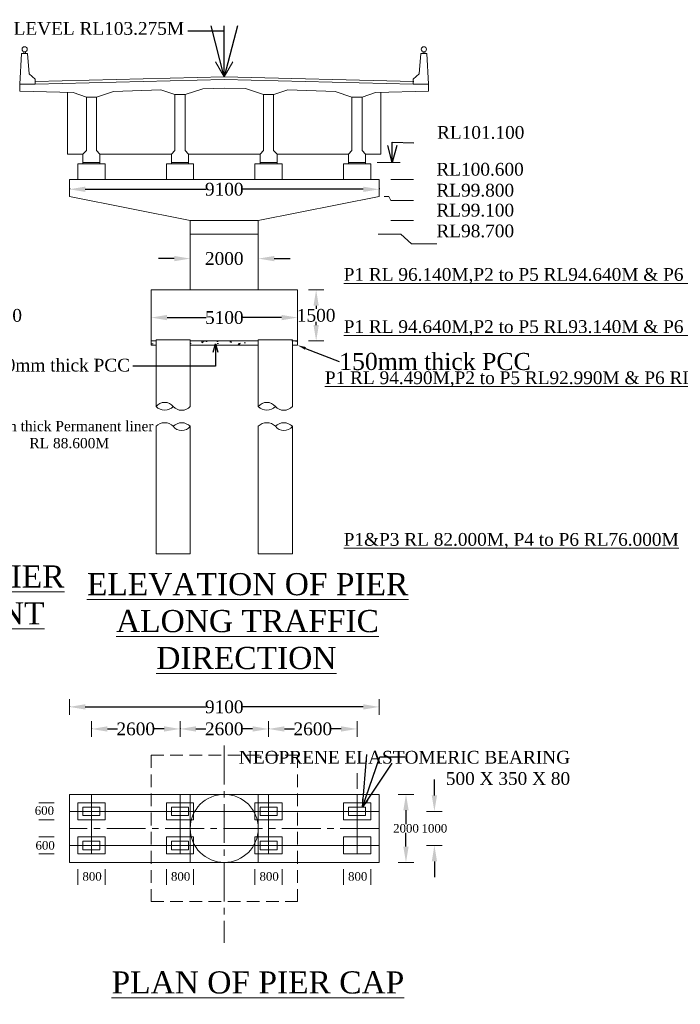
# Model space of a CAD drawing. Header units: millimetres. Extents: x -20950785 to 389010297, y -11535949 to 14056629.
# Tile 250 of 256: x 13578249 to 13617038, y -1596660 to -1538849. Entities that reach past the tile are written whole.
import ezdxf
from ezdxf import colors
from ezdxf.entities.mleader import LeaderData, LeaderLine
from ezdxf.math import Vec2, Vec3

# ---------------------------------------------------------------- set-up
doc = ezdxf.new("R2010")
doc.units = ezdxf.units.MM
doc.header["$LTSCALE"] = 60
doc.header["$MEASUREMENT"] = 0
doc.linetypes.add('CENTER2', pattern=[28.575, 19.05, -3.175, 3.175, -3.175])
doc.linetypes.add('HIDDEN', pattern=[0.375, 0.25, -0.125])
doc.layers.add('TEXT', color=7, linetype='Continuous')
doc.styles.add('PDF Arial Bold', font='times.ttf')
doc.styles.add('style1', font='txt.shx', dxfattribs={"height": 1})
doc.dimstyles.get("Standard").update_dxf_attribs({"dimtxt": 400, "dimasz": 215, "dimexe": 0.18, "dimexo": 0.0625, "dimgap": 0.09, "dimtad": 0, "dimtih": 1, "dimtoh": 1, "dimdec": 0, "dimzin": 4, "dimdsep": 46, "dimtxsty": 'Standard', "dimblk": 'OPEN90', "dimcen": 0, "dimadec": 0, "dimazin": 1, "dimtfac": 1, "dimtdec": 0, "dimtix": 1, "dimtofl": 0, "dimtmove": 0, "dimatfit": 3, "dimldrblk": 'OPEN30', "dimfxl": 1, "dimtolj": 1, "dimtzin": 0, "dimarcsym": 0})

# ---------------------------------------------------------------- blocks, each defined once
blk = doc.blocks.new('*D1349')
at = {"color": 0, "linetype": 'Continuous', "lineweight": -2, "transparency": 16777216}
for p, q in [((13577252, -1554715), (13577253, -1554715)), ((13577252, -1555650), (13577252, -1555832)), ((13577252, -1556779), (13577252, -1556596)), ((13577252, -1557714), (13577253, -1557714))]:
    blk.add_line(p, q, dxfattribs=at)
at = {"color": 0, "linetype": 'Continuous', "lineweight": 9, "transparency": 16777216}
for points in [[(13577097, -1555650), (13577408, -1555650), (13577252, -1554715)], [(13577097, -1556779), (13577408, -1556779), (13577252, -1557714)]]:
    blk.add_solid(points, dxfattribs=at)
at = {"layer": 'Defpoints', "color": 0, "linetype": 'Continuous', "lineweight": 9, "transparency": 16777216}
for p in [(13577252, -1554715), (13577252, -1557714), (13577252, -1557714)]:
    blk.add_point(p, dxfattribs=at)
at = {"color": 0, "linetype": 'Continuous', "lineweight": 9, "transparency": 16777216, "insert": (13577252, -1556214), "char_height": 500, "attachment_point": 5}
blk.add_mtext('\\A1;{\\fTimes New Roman|b0|i0|c0|p18;\\H1.5x;1500}', dxfattribs=at)
blk = doc.blocks.new('*D1350')
at = {"color": 0, "linetype": 'Continuous', "lineweight": -2, "transparency": 16777216}
for p, q in [((13585966, -1556339), (13585966, -1556339)), ((13586901, -1556339), (13589203, -1556339)), ((13593628, -1556339), (13591326, -1556339)), ((13594563, -1556339), (13594563, -1556339))]:
    blk.add_line(p, q, dxfattribs=at)
at = {"color": 0, "linetype": 'Continuous', "lineweight": 9, "transparency": 16777216}
for points in [[(13586901, -1556183), (13586901, -1556495), (13585966, -1556339)], [(13593628, -1556183), (13593628, -1556495), (13594563, -1556339)]]:
    blk.add_solid(points, dxfattribs=at)
at = {"layer": 'Defpoints', "color": 0, "linetype": 'Continuous', "lineweight": 9, "transparency": 16777216}
for p in [(13585966, -1556339), (13594563, -1556339), (13594563, -1556339)]:
    blk.add_point(p, dxfattribs=at)
at = {"color": 0, "linetype": 'Continuous', "lineweight": 9, "transparency": 16777216, "insert": (13590264, -1556339), "char_height": 500, "attachment_point": 5}
blk.add_mtext('\\A1;{\\fTimes New Roman|b0|i0|c0|p18;\\H1.5x;5100}', dxfattribs=at)
blk = doc.blocks.new('*D1235')
at = {"color": 0, "linetype": 'Continuous', "lineweight": -2, "transparency": 16777216}
for p, q in [((13595656, -1554713), (13595656, -1554713)), ((13595656, -1555648), (13595656, -1555831)), ((13595656, -1556777), (13595656, -1556594)), ((13595656, -1557712), (13595656, -1557712))]:
    blk.add_line(p, q, dxfattribs=at)
at = {"color": 0, "linetype": 'Continuous', "lineweight": 9, "transparency": 16777216}
for points in [[(13595500, -1555648), (13595812, -1555648), (13595656, -1554713)], [(13595500, -1556777), (13595812, -1556777), (13595656, -1557712)]]:
    blk.add_solid(points, dxfattribs=at)
at = {"layer": 'Defpoints', "color": 0, "linetype": 'Continuous', "lineweight": 9, "transparency": 16777216}
for p in [(13595656, -1554713), (13595656, -1557712), (13595656, -1557712)]:
    blk.add_point(p, dxfattribs=at)
at = {"color": 0, "linetype": 'Continuous', "lineweight": 9, "transparency": 16777216, "insert": (13595656, -1556213), "char_height": 500, "attachment_point": 5}
blk.add_mtext('\\A1;{\\fTimes New Roman|b0|i0|c0|p18;\\H1.5x;1500}', dxfattribs=at)
blk = doc.blocks.new('*D1358')
at = {"color": 0, "linetype": 'Continuous', "lineweight": -2, "transparency": 16777216}
for p, q in [((13581164, -1548735), (13581164, -1548807)), ((13599358, -1548735), (13599358, -1548807)), ((13582099, -1548807), (13589195, -1548807)), ((13598423, -1548807), (13591327, -1548807))]:
    blk.add_line(p, q, dxfattribs=at)
at = {"color": 0, "linetype": 'Continuous', "lineweight": 9, "transparency": 16777216}
for points in [[(13582099, -1548651), (13582099, -1548963), (13581164, -1548807)], [(13598423, -1548651), (13598423, -1548963), (13599358, -1548807)]]:
    blk.add_solid(points, dxfattribs=at)
at = {"layer": 'Defpoints', "color": 0, "linetype": 'Continuous', "lineweight": 9, "transparency": 16777216}
for p in [(13581164, -1548735), (13599358, -1548735), (13599358, -1548807)]:
    blk.add_point(p, dxfattribs=at)
at = {"color": 0, "linetype": 'Continuous', "lineweight": 9, "transparency": 16777216, "insert": (13590261, -1548807), "char_height": 500, "attachment_point": 5}
blk.add_mtext('\\A1;{\\fTimes New Roman|b0|i0|c0|p18;\\H1.5x;9100}', dxfattribs=at)
blk = doc.blocks.new('*D1359')
at = {"color": 0, "linetype": 'Continuous', "lineweight": -2, "transparency": 16777216}
for p, q in [((13587327, -1552876), (13586392, -1552876)), ((13588262, -1552876), (13588262, -1552876)), ((13592261, -1552861), (13592261, -1552876)), ((13593196, -1552876), (13594131, -1552876))]:
    blk.add_line(p, q, dxfattribs=at)
at = {"color": 0, "linetype": 'Continuous', "lineweight": 9, "transparency": 16777216}
for points in [[(13587327, -1552720), (13587327, -1553032), (13588262, -1552876)], [(13593196, -1552720), (13593196, -1553032), (13592261, -1552876)]]:
    blk.add_solid(points, dxfattribs=at)
at = {"layer": 'Defpoints', "color": 0, "linetype": 'Continuous', "lineweight": 9, "transparency": 16777216}
for p in [(13588262, -1552876), (13592261, -1552861), (13592261, -1552876)]:
    blk.add_point(p, dxfattribs=at)
at = {"color": 0, "linetype": 'Continuous', "lineweight": 9, "transparency": 16777216, "insert": (13590261, -1552876), "char_height": 500, "attachment_point": 5}
blk.add_mtext('\\A1;{\\fTimes New Roman|b0|i0|c0|p18;\\H1.5x;2000}', dxfattribs=at)
blk = doc.blocks.new('*D1356')
at = {"color": 0, "linetype": 'Continuous', "lineweight": -2, "transparency": 16777216}
for p, q in [((13600931, -1584332), (13600931, -1584332)), ((13600931, -1585267), (13600931, -1586077)), ((13600931, -1587396), (13600931, -1586586)), ((13600931, -1588331), (13600931, -1588331))]:
    blk.add_line(p, q, dxfattribs=at)
at = {"color": 0, "linetype": 'Continuous', "lineweight": 9, "transparency": 16777216}
for points in [[(13600775, -1585267), (13601086, -1585267), (13600931, -1584332)], [(13600775, -1587396), (13601086, -1587396), (13600931, -1588331)]]:
    blk.add_solid(points, dxfattribs=at)
at = {"layer": 'Defpoints', "color": 0, "linetype": 'Continuous', "lineweight": 9, "transparency": 16777216}
for p in [(13600931, -1584332), (13600931, -1588331), (13600931, -1588331)]:
    blk.add_point(p, dxfattribs=at)
at = {"color": 0, "linetype": 'Continuous', "lineweight": 9, "transparency": 16777216, "insert": (13600931, -1586331), "char_height": 500, "attachment_point": 5}
blk.add_mtext('\\A1;{\\fTimes New Roman|b0|i0|c0|p18;2000}', dxfattribs=at)
blk = doc.blocks.new('*D1357')
at = {"color": 0, "linetype": 'Continuous', "lineweight": -2, "transparency": 16777216}
for p, q in [((13602599, -1584396), (13602599, -1583461)), ((13602599, -1585331), (13602600, -1585331)), ((13602599, -1587331), (13602600, -1587331)), ((13602599, -1588266), (13602599, -1589201))]:
    blk.add_line(p, q, dxfattribs=at)
at = {"color": 0, "linetype": 'Continuous', "lineweight": 9, "transparency": 16777216}
for points in [[(13602444, -1584396), (13602755, -1584396), (13602599, -1585331)], [(13602444, -1588266), (13602755, -1588266), (13602599, -1587331)]]:
    blk.add_solid(points, dxfattribs=at)
at = {"layer": 'Defpoints', "color": 0, "linetype": 'Continuous', "lineweight": 9, "transparency": 16777216}
for p in [(13602599, -1585331), (13602599, -1587331), (13602599, -1587331)]:
    blk.add_point(p, dxfattribs=at)
at = {"color": 0, "linetype": 'Continuous', "lineweight": 9, "transparency": 16777216, "insert": (13602599, -1586331), "char_height": 500, "attachment_point": 5}
blk.add_mtext('\\A1;{\\fTimes New Roman|b0|i0|c0|p18;1000}', dxfattribs=at)
blk = doc.blocks.new('*D1227')
at = {"color": 0, "linetype": 'Continuous', "lineweight": -2, "transparency": 16777216}
for p, q in [((13582464, -1580476), (13582464, -1580493)), ((13583399, -1580493), (13583987, -1580493)), ((13586727, -1580493), (13586139, -1580493)), ((13587662, -1580493), (13587662, -1580493))]:
    blk.add_line(p, q, dxfattribs=at)
at = {"color": 0, "linetype": 'Continuous', "lineweight": 9, "transparency": 16777216}
for points in [[(13583399, -1580337), (13583399, -1580649), (13582464, -1580493)], [(13586727, -1580337), (13586727, -1580649), (13587662, -1580493)]]:
    blk.add_solid(points, dxfattribs=at)
at = {"layer": 'Defpoints', "color": 0, "linetype": 'Continuous', "lineweight": 9, "transparency": 16777216}
for p in [(13582464, -1580476), (13582464, -1580493), (13587662, -1580493)]:
    blk.add_point(p, dxfattribs=at)
at = {"color": 0, "linetype": 'Continuous', "lineweight": 9, "transparency": 16777216, "insert": (13585063, -1580493), "char_height": 500, "attachment_point": 5}
blk.add_mtext('\\A1;{\\fTimes New Roman|b0|i0|c0|p18;\\H1.5x;2600}', dxfattribs=at)
blk = doc.blocks.new('*D1228')
at = {"color": 0, "linetype": 'Continuous', "lineweight": -2, "transparency": 16777216}
for p, q in [((13587662, -1580476), (13587662, -1580493)), ((13588597, -1580493), (13589185, -1580493)), ((13591925, -1580493), (13591337, -1580493)), ((13592860, -1580493), (13592860, -1580493))]:
    blk.add_line(p, q, dxfattribs=at)
at = {"color": 0, "linetype": 'Continuous', "lineweight": 9, "transparency": 16777216}
for points in [[(13588597, -1580337), (13588597, -1580649), (13587662, -1580493)], [(13591925, -1580337), (13591925, -1580649), (13592860, -1580493)]]:
    blk.add_solid(points, dxfattribs=at)
at = {"layer": 'Defpoints', "color": 0, "linetype": 'Continuous', "lineweight": 9, "transparency": 16777216}
for p in [(13587662, -1580476), (13587662, -1580493), (13592860, -1580493)]:
    blk.add_point(p, dxfattribs=at)
at = {"color": 0, "linetype": 'Continuous', "lineweight": 9, "transparency": 16777216, "insert": (13590261, -1580493), "char_height": 500, "attachment_point": 5}
blk.add_mtext('\\A1;{\\fTimes New Roman|b0|i0|c0|p18;\\H1.5x;2600}', dxfattribs=at)
blk = doc.blocks.new('*D1229')
at = {"color": 0, "linetype": 'Continuous', "lineweight": -2, "transparency": 16777216}
for p, q in [((13592860, -1580476), (13592860, -1580493)), ((13593795, -1580493), (13594384, -1580493)), ((13597124, -1580493), (13596536, -1580493)), ((13598059, -1580493), (13598059, -1580493))]:
    blk.add_line(p, q, dxfattribs=at)
at = {"color": 0, "linetype": 'Continuous', "lineweight": 9, "transparency": 16777216}
for points in [[(13593795, -1580337), (13593795, -1580649), (13592860, -1580493)], [(13597124, -1580337), (13597124, -1580649), (13598059, -1580493)]]:
    blk.add_solid(points, dxfattribs=at)
at = {"layer": 'Defpoints', "color": 0, "linetype": 'Continuous', "lineweight": 9, "transparency": 16777216}
for p in [(13592860, -1580476), (13592860, -1580493), (13598059, -1580493)]:
    blk.add_point(p, dxfattribs=at)
at = {"color": 0, "linetype": 'Continuous', "lineweight": 9, "transparency": 16777216, "insert": (13595460, -1580493), "char_height": 500, "attachment_point": 5}
blk.add_mtext('\\A1;{\\fTimes New Roman|b0|i0|c0|p18;\\H1.5x;2600}', dxfattribs=at)
blk = doc.blocks.new('*D1230')
at = {"color": 0, "linetype": 'Continuous', "lineweight": -2, "transparency": 16777216}
for p, q in [((13581164, -1579182), (13581164, -1579199)), ((13582099, -1579199), (13589195, -1579199)), ((13598423, -1579199), (13591327, -1579199)), ((13599358, -1579199), (13599358, -1579199))]:
    blk.add_line(p, q, dxfattribs=at)
at = {"color": 0, "linetype": 'Continuous', "lineweight": 9, "transparency": 16777216}
for points in [[(13582099, -1579043), (13582099, -1579354), (13581164, -1579199)], [(13598423, -1579043), (13598423, -1579354), (13599358, -1579199)]]:
    blk.add_solid(points, dxfattribs=at)
at = {"layer": 'Defpoints', "color": 0, "linetype": 'Continuous', "lineweight": 9, "transparency": 16777216}
for p in [(13581164, -1579182), (13581164, -1579199), (13599358, -1579199)]:
    blk.add_point(p, dxfattribs=at)
at = {"color": 0, "linetype": 'Continuous', "lineweight": 9, "transparency": 16777216, "insert": (13590261, -1579199), "char_height": 500, "attachment_point": 5}
blk.add_mtext('\\A1;{\\fTimes New Roman|b0|i0|c0|p18;\\H1.5x;9100}', dxfattribs=at)

msp = doc.modelspace()

# ---------------------------------------------------------------- hatches: boundary and pattern name
at = {"linetype": 'Continuous', "lineweight": 9}
h = msp.add_hatch(color=256, dxfattribs=at)
h.dxf.hatch_style = 1
h.paths.add_polyline_path([(13582463.59, -1547313.21), (13582463.59, -1547235.24), (13581963.74, -1547235.24), (13581963.74, -1547313.21)])
h.paths.add_polyline_path([(13582463.59, -1547313.21), (13582963.44, -1547313.21), (13582963.44, -1547235.24), (13582463.59, -1547235.24)])
h = msp.add_hatch(color=256, dxfattribs=at)
h.dxf.hatch_style = 1
h.paths.add_polyline_path([(13587662.01, -1547313.21), (13587662.01, -1547235.24), (13587162.17, -1547235.24), (13587162.17, -1547313.21)])
h.paths.add_polyline_path([(13587662.01, -1547313.21), (13588161.86, -1547313.21), (13588161.86, -1547235.24), (13587662.01, -1547235.24)])
h = msp.add_hatch(color=256, dxfattribs=at)
h.dxf.hatch_style = 1
h.paths.add_polyline_path([(13587662.01, -1547313.21), (13587662.01, -1547235.24), (13587162.17, -1547235.24), (13587162.17, -1547313.21)])
h.paths.add_polyline_path([(13587662.01, -1547313.21), (13588161.86, -1547313.21), (13588161.86, -1547235.24), (13587662.01, -1547235.24)])
h = msp.add_hatch(color=256, dxfattribs=at)
h.dxf.hatch_style = 1
h.paths.add_polyline_path([(13592860.44, -1547313.21), (13592860.44, -1547235.24), (13592360.59, -1547235.24), (13592360.59, -1547313.21)])
h.paths.add_polyline_path([(13592860.44, -1547313.21), (13593360.29, -1547313.21), (13593360.29, -1547235.24), (13592860.44, -1547235.24)])
h = msp.add_hatch(color=256, dxfattribs=at)
h.dxf.hatch_style = 1
h.paths.add_polyline_path([(13592860.44, -1547313.21), (13592860.44, -1547235.24), (13592360.59, -1547235.24), (13592360.59, -1547313.21)])
h.paths.add_polyline_path([(13592860.44, -1547313.21), (13593360.29, -1547313.21), (13593360.29, -1547235.24), (13592860.44, -1547235.24)])
h = msp.add_hatch(color=256, dxfattribs=at)
h.dxf.hatch_style = 1
h.paths.add_polyline_path([(13598058.87, -1547313.21), (13598058.87, -1547235.24), (13597559.02, -1547235.24), (13597559.02, -1547313.21)])
h.paths.add_polyline_path([(13598058.87, -1547313.21), (13598558.72, -1547313.21), (13598558.72, -1547235.24), (13598058.87, -1547235.24)])
h = msp.add_hatch(color=256, dxfattribs=at)
h.dxf.hatch_style = 1
h.paths.add_polyline_path([(13598058.87, -1547313.21), (13598058.87, -1547235.24), (13597559.02, -1547235.24), (13597559.02, -1547313.21)])
h.paths.add_polyline_path([(13598058.87, -1547313.21), (13598558.72, -1547313.21), (13598558.72, -1547235.24), (13598058.87, -1547235.24)])
at = {"linetype": 'Continuous', "lineweight": 9, "ltscale": 2}
h = msp.add_hatch(dxfattribs=at)
h.set_pattern_fill('AR-CONC', color=256, scale=150)
h.set_pattern_definition([(50, (5549032, -426283.4), (1075.89027, -94.1282), [112.5, -1237.5]), (355, (5549032, -426283.4), (-208.127, 1128.2882), [90, -990]), (100.451444, (5549121.6, -426291.2), (867.76327, 1034.15999), [95.61029, -1051.71317]), (46.1842, (5549032, -425983.4), (1600.862, -248.27892), [168.75, -1856.25]), (96.635635, (5549165.4, -426004), (1401.99292, 1461.1779), [143.4155, -1577.57064]), (351.184164, (5549032, -425983.4), (1401.99292, 1461.1779), [135, -1485]), (21, (5549182, -426058.4), (895.36058, -603.92834), [112.5, -1237.5]), (326, (5549182, -426058.4), (364.973, 1087.72507), [90, -990]), (71.451445, (5549256.6, -426108.7), (1260.33357, 483.79673), [95.61029, -1051.71317]), (37.5, (5549031.96, -426283.36), (18.239783, 499.34078), [0, -978, 0, -1005, 0, -993.75]), (7.5, (5549031.96, -426283.36), (394.604306, 591.617568), [0, -573, 0, -955.5, 0, -378.75]), (327.5, (5548697.46, -426283.36), (800.733654, -33.832308), [0, -375, 0, -1170, 0, -1552.5]), (317.5, (5548547.46, -426283.36), (874.779254, 150.157473), [0, -487.5, 0, -777, 0, -1102.5])])
h.paths.add_polyline_path([(13586240.01, -1557713.61), (13585965.6, -1557713.61), (13585965.6, -1557963.61), (13586240.01, -1557963.61)])
h.paths.add_polyline_path([(13592238.2, -1557713.61), (13588239.41, -1557713.61), (13588239.41, -1557963.61), (13592238.2, -1557963.61)])
h.paths.add_polyline_path([(13594563, -1557713.61), (13594237.59, -1557713.61), (13594237.59, -1557963.61), (13594563, -1557963.61)])

# ---------------------------------------------------------------- linework, layer by layer
at = {"linetype": 'Continuous', "lineweight": 9}
for p, q in [((13578264.86, -1542636.63), (13578364.83, -1540837.17)), ((13578714.72, -1540837.17), (13578364.83, -1540837.17)), ((13578489.79, -1540837.17), (13578489.79, -1540728.74)), ((13578589.76, -1540837.17), (13578589.76, -1540728.74)), ((13578814.69, -1542036.81), (13578714.72, -1540837.17)), ((13601707.77, -1542036.81), (13601807.74, -1540837.17)), ((13601807.74, -1540837.17), (13602157.63, -1540837.17)), ((13601932.7, -1540837.17), (13601932.7, -1540728.74)), ((13602032.67, -1540837.17), (13602032.67, -1540728.74)), ((13602257.6, -1542636.63), (13602157.63, -1540837.17)), ((13590261.23, -1542210.71), (13589751.94, -1541332.14)), ((13590261.23, -1542210.71), (13590770.52, -1541332.14)), ((13579164.58, -1542336.72), (13578814.69, -1542036.81)), ((13579164.58, -1542636.63), (13579164.58, -1542336.72)), ((13601357.87, -1542336.72), (13601707.77, -1542036.81)), ((13601357.87, -1542636.63), (13601357.87, -1542336.72)), ((13579164.58, -1542636.63), (13578264.86, -1542636.63)), ((13601357.87, -1542636.63), (13602257.6, -1542636.63)), ((13578264.86, -1543036.51), (13581391.56, -1543132.56)), ((13581064.01, -1546735.39), (13581064.01, -1543122.5)), ((13582163.68, -1546535.45), (13582163.68, -1543389.94)), ((13582165.34, -1543390.49), (13582765.15, -1543390.49)), ((13582763.5, -1546535.45), (13582763.5, -1543390.49)), ((13587359.44, -1543249.6), (13587959.26, -1543249.6)), ((13587362.1, -1546535.45), (13587362.1, -1543249.6)), ((13587961.92, -1546535.45), (13587961.92, -1543248.71)), ((13592560.53, -1546535.45), (13592560.53, -1543248.05)), ((13592563.2, -1543248.93), (13593163.01, -1543248.93)), ((13593160.35, -1546535.45), (13593160.35, -1543248.93)), ((13597758.96, -1546535.45), (13597758.96, -1543388.82)), ((13597758.96, -1543388.82), (13598358.78, -1543388.82)), ((13598358.78, -1546535.45), (13598358.78, -1543388.82)), ((13599133.42, -1543130.61), (13602257.6, -1543036.51)), ((13599458.45, -1546735.39), (13599458.45, -1543120.82)), ((13581963.74, -1546735.39), (13581064.01, -1546735.39)), ((13581963.74, -1546735.39), (13582163.68, -1546535.45)), ((13581963.74, -1547235.24), (13581963.74, -1546735.39)), ((13582763.5, -1546535.45), (13582963.44, -1546735.39)), ((13582963.44, -1547235.24), (13582963.44, -1546735.39)), ((13587162.17, -1546735.39), (13582963.44, -1546735.39)), ((13587162.17, -1546735.39), (13587362.1, -1546535.45)), ((13587162.17, -1547235.24), (13587162.17, -1546735.39)), ((13587961.92, -1546535.45), (13588161.86, -1546735.39)), ((13588161.86, -1547235.24), (13588161.86, -1546735.39)), ((13592360.59, -1546735.39), (13588161.86, -1546735.39)), ((13592360.59, -1546735.39), (13592560.53, -1546535.45)), ((13592360.59, -1547235.24), (13592360.59, -1546735.39)), ((13593160.35, -1546535.45), (13593360.29, -1546735.39)), ((13593360.29, -1547235.24), (13593360.29, -1546735.39)), ((13597559.02, -1546735.39), (13593360.29, -1546735.39)), ((13597559.02, -1546735.39), (13597758.96, -1546535.45)), ((13597559.02, -1547235.24), (13597559.02, -1546735.39)), ((13598358.78, -1546535.45), (13598558.72, -1546735.39)), ((13598558.72, -1547235.24), (13598558.72, -1546735.39)), ((13599458.45, -1546735.39), (13598558.72, -1546735.39)), ((13581963.74, -1547313.21), (13581963.74, -1547235.24)), ((13582463.59, -1547235.24), (13581963.74, -1547235.24)), ((13581963.74, -1547235.24), (13582963.44, -1547235.24)), ((13582963.44, -1547313.21), (13582963.44, -1547235.24)), ((13587162.17, -1547313.21), (13587162.17, -1547235.24)), ((13587162.17, -1547313.21), (13587162.17, -1547235.24)), ((13587662.01, -1547235.24), (13587162.17, -1547235.24)), ((13587162.17, -1547235.24), (13588161.86, -1547235.24)), ((13588161.86, -1547313.21), (13588161.86, -1547235.24)), ((13588161.86, -1547313.21), (13588161.86, -1547235.24)), ((13592360.59, -1547313.21), (13592360.59, -1547235.24)), ((13592360.59, -1547313.21), (13592360.59, -1547235.24)), ((13592860.44, -1547235.24), (13592360.59, -1547235.24)), ((13592360.59, -1547235.24), (13593360.29, -1547235.24)), ((13593360.29, -1547313.21), (13593360.29, -1547235.24)), ((13593360.29, -1547313.21), (13593360.29, -1547235.24)), ((13597559.02, -1547313.21), (13597559.02, -1547235.24)), ((13597559.02, -1547313.21), (13597559.02, -1547235.24)), ((13598058.87, -1547235.24), (13597559.02, -1547235.24)), ((13597559.02, -1547235.24), (13598558.72, -1547235.24)), ((13598558.72, -1547313.21), (13598558.72, -1547235.24)), ((13598558.72, -1547313.21), (13598558.72, -1547235.24)), ((13599233.11, -1547235.24), (13600579.48, -1547235.24)), ((13600032.87, -1548234.94), (13601379.24, -1548234.94)), ((13588261.83, -1550634.21), (13581163.98, -1549234.63)), ((13592260.62, -1550634.21), (13599358.48, -1549234.63)), ((13599642.27, -1549234.63), (13599926.05, -1549234.63)), ((13599926.05, -1549234.63), (13600032.87, -1549464.53)), ((13600032.87, -1549464.53), (13601379.24, -1549464.53)), ((13588261.83, -1554714.51), (13588261.83, -1550634.21)), ((13592260.62, -1554714.51), (13592260.62, -1550634.21)), ((13600032.87, -1550634.21), (13601379.24, -1550634.21)), ((13599291.35, -1551433.97), (13600637.71, -1551433.97)), ((13600637.71, -1551433.97), (13601252.03, -1552007.47)), ((13601252.03, -1552007.47), (13602743.71, -1552007.47)), ((13594563, -1554714.51), (13585965.6, -1554714.51)), ((13585965.6, -1557963.61), (13585965.6, -1554714.51)), ((13594563, -1557963.61), (13594563, -1554714.51)), ((13595214.05, -1554712.99), (13596098.28, -1554712.99)), ((13586262.44, -1557713.61), (13585965.6, -1557713.61)), ((13586240.01, -1557713.61), (13585965.6, -1557713.61)), ((13586240.01, -1557963.61), (13585965.6, -1557963.61)), ((13586262.44, -1561568.02), (13586262.44, -1557638.61)), ((13588261.83, -1557638.61), (13586262.44, -1557638.61)), ((13592238.2, -1557713.61), (13588239.41, -1557713.61)), ((13588261.83, -1561568.02), (13588261.83, -1557638.61)), ((13592260.62, -1557713.61), (13588261.83, -1557713.61)), ((13592260.62, -1557963.61), (13588261.83, -1557963.61)), ((13592260.62, -1561568.02), (13592260.62, -1557638.61)), ((13594260.02, -1557638.61), (13592260.62, -1557638.61)), ((13594563, -1557713.61), (13594237.59, -1557713.61)), ((13594260.02, -1561568.02), (13594260.02, -1557638.61)), ((13594563, -1557713.61), (13594260.02, -1557713.61)), ((13594563, -1557963.61), (13594260.02, -1557963.61)), ((13595214.05, -1557712.08), (13596098.28, -1557712.08)), ((13586262.44, -1570208.43), (13586262.44, -1562724.33)), ((13588261.83, -1570208.43), (13588261.83, -1562724.33)), ((13592260.62, -1570208.43), (13592260.62, -1562724.33)), ((13594260.02, -1570208.43), (13594260.02, -1562724.33)), ((13588261.83, -1570208.43), (13586262.44, -1570208.43)), ((13588261.83, -1570208.43), (13586262.44, -1570208.43)), ((13594260.02, -1570208.43), (13592260.62, -1570208.43)), ((13594260.02, -1570208.43), (13592260.62, -1570208.43)), ((13581163.98, -1578741.29), (13581163.98, -1579656.16)), ((13599358.48, -1578741.29), (13599358.48, -1579656.16)), ((13582463.59, -1580035.58), (13582463.59, -1580950.44)), ((13587662.01, -1580035.58), (13587662.01, -1580950.44)), ((13592860.44, -1580035.58), (13592860.44, -1580950.44)), ((13598058.87, -1580035.58), (13598058.87, -1580950.44)), ((13598058.87, -1583089.03), (13598058.87, -1584003.9)), ((13581163.98, -1584331.74), (13599358.48, -1584331.74)), ((13581163.98, -1584331.74), (13581163.98, -1588330.53)), ((13582463.59, -1584331.74), (13582463.59, -1587830.68)), ((13587662.01, -1584331.74), (13587662.01, -1587830.68)), ((13588261.83, -1588330.53), (13588261.83, -1584331.74)), ((13592260.62, -1588330.53), (13592260.62, -1584331.74)), ((13592860.44, -1584331.74), (13592860.44, -1587830.68)), ((13598058.87, -1584331.74), (13598058.87, -1587830.68)), ((13599358.48, -1584331.74), (13599358.48, -1588330.53)), ((13601387.97, -1584331.74), (13600473.11, -1584331.74)), ((13580279.98, -1584831.59), (13579365.11, -1584831.59)), ((13581163.98, -1585331.44), (13599358.48, -1585331.44)), ((13603056.79, -1585331.44), (13602141.93, -1585331.44)), ((13580279.98, -1585831.29), (13579365.11, -1585831.29)), ((13588261.83, -1586331.13), (13588261.83, -1588330.53)), ((13580279.98, -1586830.98), (13579365.11, -1586830.98)), ((13581163.98, -1587330.83), (13599358.48, -1587330.83)), ((13603056.79, -1587330.83), (13602141.93, -1587330.83)), ((13580279.98, -1587830.68), (13579365.11, -1587830.68)), ((13581163.98, -1588330.53), (13599358.48, -1588330.53)), ((13601387.97, -1588330.53), (13600473.11, -1588330.53)), ((13581663.83, -1588725.68), (13581663.83, -1589640.55)), ((13583263.34, -1588725.68), (13583263.34, -1589640.55)), ((13586862.26, -1588725.68), (13586862.26, -1589640.55)), ((13588461.77, -1588725.68), (13588461.77, -1589640.55)), ((13592060.68, -1588725.68), (13592060.68, -1589640.55)), ((13593660.2, -1588725.68), (13593660.2, -1589640.55)), ((13597259.11, -1588725.68), (13597259.11, -1589640.55)), ((13598858.63, -1588725.68), (13598858.63, -1589640.55))]:
    msp.add_line(p, q, dxfattribs=at)
at = {"linetype": 'Continuous', "lineweight": 9, "ltscale": 1000}
for p, q in [((13578264.86, -1542636.63), (13578264.86, -1543036.51)), ((13602257.6, -1542636.63), (13602257.6, -1543036.51)), ((13581663.83, -1547313.21), (13581663.83, -1548234.94)), ((13581663.83, -1547313.21), (13581663.83, -1548234.94)), ((13583263.34, -1547313.21), (13583263.34, -1548234.94)), ((13583263.34, -1547313.21), (13583263.34, -1548234.94)), ((13586862.26, -1547313.21), (13586862.26, -1548234.94)), ((13586862.26, -1547313.21), (13586862.26, -1548234.94)), ((13588461.77, -1547313.21), (13588461.77, -1548234.94)), ((13588461.77, -1547313.21), (13588461.77, -1548234.94)), ((13592060.68, -1547313.21), (13592060.68, -1548234.94)), ((13592060.68, -1547313.21), (13592060.68, -1548234.94)), ((13593660.2, -1547313.21), (13593660.2, -1548234.94)), ((13593660.2, -1547313.21), (13593660.2, -1548234.94)), ((13597259.11, -1547313.21), (13597259.11, -1548234.94)), ((13597259.11, -1547313.21), (13597259.11, -1548234.94)), ((13598858.63, -1547313.21), (13598858.63, -1548234.94)), ((13598858.63, -1547313.21), (13598858.63, -1548234.94)), ((13581163.98, -1548234.94), (13581163.98, -1549234.63)), ((13599358.48, -1548234.94), (13599358.48, -1549234.63))]:
    msp.add_line(p, q, dxfattribs=at)
at = {"linetype": 'Continuous', "lineweight": 9, "ltscale": 5000}
for p, q in [((13581663.83, -1547313.21), (13583263.34, -1547313.21)), ((13581963.74, -1547235.24), (13582963.44, -1547235.24)), ((13586862.26, -1547313.21), (13588461.77, -1547313.21)), ((13587162.17, -1547235.24), (13588161.86, -1547235.24)), ((13587162.17, -1547235.24), (13588161.86, -1547235.24)), ((13592060.68, -1547313.21), (13593660.2, -1547313.21)), ((13592360.59, -1547235.24), (13593360.29, -1547235.24)), ((13592360.59, -1547235.24), (13593360.29, -1547235.24)), ((13597259.11, -1547313.21), (13598858.63, -1547313.21)), ((13597559.02, -1547235.24), (13598558.72, -1547235.24)), ((13597559.02, -1547235.24), (13598558.72, -1547235.24)), ((13581163.98, -1548234.94), (13599358.48, -1548234.94)), ((13588261.83, -1550634.21), (13592260.62, -1550634.21)), ((13588261.83, -1551433.97), (13592260.62, -1551433.97))]:
    msp.add_line(p, q, dxfattribs=at)
at = {"linetype": 'Continuous', "lineweight": 9, "ltscale": 100}
for p, q in [((13592260.62, -1550634.21), (13588261.83, -1550634.21)), ((13592260.62, -1551433.97), (13588261.83, -1551433.97)), ((13592263.69, -1554714.51), (13588264.9, -1554714.51))]:
    msp.add_line(p, q, dxfattribs=at)
at = {"linetype": 'CENTER2', "lineweight": 9, "ltscale": 2}
for p, q in [((13590261.23, -1581472.74), (13590261.23, -1593054.78)), ((13599358.48, -1586331.13), (13581163.98, -1586331.13))]:
    msp.add_line(p, q, dxfattribs=at)
at = {"linetype": 'HIDDEN', "lineweight": 9, "ltscale": 50}
for p, q in [((13585962.53, -1582032.44), (13585962.53, -1590629.83)), ((13585962.53, -1582032.44), (13594559.93, -1582032.44)), ((13594559.93, -1582032.44), (13594559.93, -1590629.83)), ((13585962.53, -1590629.83), (13594559.93, -1590629.83))]:
    msp.add_line(p, q, dxfattribs=at)
at = {"linetype": 'Continuous', "lineweight": 9, "ltscale": 2}
for q in [(13598387.02, -1584601.98), (13598682, -1584703.44)]:
    msp.add_line((13598387.02, -1585081.51), q, dxfattribs=at)
at = {"linetype": 'Continuous', "lineweight": 9}
for points in [[(13579164.58, -1542486.63), (13590261.23, -1542210.71), (13601382.77, -1542487.25)], [(13579164.58, -1542636.63), (13590261.23, -1542360.71), (13601357.87, -1542636.63)], [(13583756.51, -1543060.04), (13586535.13, -1542974.83)], [(13586535.13, -1542974.83), (13587359.44, -1543249.6), (13587959.26, -1543249.6), (13589011.39, -1542898.89)], [(13589011.39, -1542898.89), (13590261.23, -1542860.56), (13591512.32, -1542898.64)], [(13591512.32, -1542898.64), (13592563.2, -1543248.93), (13593163.01, -1543248.93), (13593987.84, -1542973.99)], [(13593987.84, -1542973.99), (13596768.36, -1543058.62)], [(13581391.56, -1543132.56), (13582165.34, -1543390.49), (13582765.15, -1543390.49), (13583756.51, -1543060.04)], [(13596768.36, -1543058.62), (13597758.96, -1543388.82), (13598358.78, -1543388.82), (13599133.42, -1543130.61)]]:
    msp.add_lwpolyline(points, dxfattribs=at)
for points in [[(13581663.83, -1584831.59), (13583263.34, -1584831.59), (13583263.34, -1585831.29), (13581663.83, -1585831.29)], [(13581963.74, -1585081.51), (13582963.44, -1585081.51), (13582963.44, -1585581.36), (13581963.74, -1585581.36)], [(13586862.26, -1584831.59), (13588461.77, -1584831.59), (13588461.77, -1585831.29), (13586862.26, -1585831.29)], [(13587162.17, -1585081.51), (13588161.86, -1585081.51), (13588161.86, -1585581.36), (13587162.17, -1585581.36)], [(13592060.68, -1584831.59), (13593660.2, -1584831.59), (13593660.2, -1585831.29), (13592060.68, -1585831.29)], [(13592360.59, -1585081.51), (13593360.29, -1585081.51), (13593360.29, -1585581.36), (13592360.59, -1585581.36)], [(13597259.11, -1584831.59), (13598858.63, -1584831.59), (13598858.63, -1585831.29), (13597259.11, -1585831.29)], [(13597559.02, -1585081.51), (13598558.72, -1585081.51), (13598558.72, -1585581.36), (13597559.02, -1585581.36)], [(13581663.83, -1586830.98), (13583263.34, -1586830.98), (13583263.34, -1587830.68), (13581663.83, -1587830.68)], [(13586862.26, -1586830.98), (13588461.77, -1586830.98), (13588461.77, -1587830.68), (13586862.26, -1587830.68)], [(13592060.68, -1586830.98), (13593660.2, -1586830.98), (13593660.2, -1587830.68), (13592060.68, -1587830.68)], [(13597259.11, -1586830.98), (13598858.63, -1586830.98), (13598858.63, -1587830.68), (13597259.11, -1587830.68)], [(13581963.74, -1587080.91), (13582963.44, -1587080.91), (13582963.44, -1587580.76), (13581963.74, -1587580.76)], [(13587162.17, -1587080.91), (13588161.86, -1587080.91), (13588161.86, -1587580.76), (13587162.17, -1587580.76)], [(13592360.59, -1587080.91), (13593360.29, -1587080.91), (13593360.29, -1587580.76), (13592360.59, -1587580.76)]]:
    msp.add_lwpolyline(points, close=True, dxfattribs=at)
at = {"color": 7, "linetype": 'Continuous', "lineweight": 9, "ltscale": 2}
msp.add_circle((13500903, -1533338), 347474.95, dxfattribs=at)
at = {"linetype": 'Continuous', "lineweight": 9}
for centre in [(13578539.77, -1540585.44), (13601982.68, -1540585.44)]:
    msp.add_circle(centre, 151.76, dxfattribs=at)
at = {"linetype": 'Continuous', "lineweight": 9, "ltscale": 1000}
msp.add_circle((13590261.23, -1586331.13), 1999.4, dxfattribs=at)
at = {"linetype": 'Continuous', "lineweight": 9}
for centre, radius, start, end in [((13586762.29, -1561939.17), 622.58, 36.5948428, 143.4051572), ((13592760.47, -1561939.17), 622.58, 36.5948428, 143.4051572), ((13586762.29, -1561077.67), 700.21, 224.4507698, 315.5492302), ((13587761.98, -1561092.56), 689.86, 223.5673734, 316.4326266), ((13592760.47, -1561077.67), 700.21, 224.4507698, 315.5492302), ((13593760.17, -1561092.56), 689.86, 223.5673734, 316.4326266), ((13586762.29, -1563199.79), 689.86, 43.5673735, 136.4326264), ((13587761.98, -1563214.69), 700.21, 44.4507698, 135.5492302), ((13592760.47, -1563199.79), 689.86, 43.5673735, 136.4326265), ((13593760.17, -1563214.69), 700.21, 44.4507698, 135.5492302), ((13587761.98, -1562353.18), 622.58, 216.5948428, 323.4051572), ((13593760.17, -1562353.18), 622.58, 216.5948428, 323.4051572)]:
    msp.add_arc(centre, radius, start, end, dxfattribs=at)

# ---------------------------------------------------------------- texts
at = {"linetype": 'Continuous', "lineweight": 9, "char_height": 750, "attachment_point": 6}
for s, insert in [('{\\fTimes New Roman|b0|i0|c0|p18;FORMATION LEVEL RL103.275M }', (13587898.91, -1539370.2)), ('{\\fTimes New Roman|b0|i0|c0|p18;NEOPRENE ELASTOMERIC BEARING\\P 500 X 350 X 80 }', (13610568.92, -1582783.89))]:
    msp.add_mtext(s, dxfattribs=dict(at, insert=insert))
at = {"linetype": 'Continuous', "lineweight": 9}
for s, insert, char_height, width, attachment_point in [('\\pi2917.05681;{\\fTimes New Roman|b0|i0|c0|p18;\\LCertified that the boring details  shown are correct.}', (11725062.51, -1543620.32, -17483.87), 750, 28256.2477, 1), ('{\\fTimes New Roman|b0|i0|c0|p18;150mm thick PCC}', (13584729.77, -1559137.32), 750, 8975.6824, 6), ('\\pi7448.80773;{\\fTimes New Roman|b0|i0|c0|p18;\\LCertified that the boring details  shown are correct.}', (12463812.32, -1576321.57), 1915.15152, 72153.3279, 1), ('\\pi5418.09167,t45718.09167;{\\fTimes New Roman|b0|i0|c0|p18;\\L ELEVATION OF \\P\\pi2504.57329,t42804.57329;ABUTMENT ELEMENT \\P\\pi7381.21352,t47681.21352;DIRECTION}', (12166780.87, -1584775.46), 1300, 25045.2677, 1), ('\\pi5418.09167,t45718.09167;{\\fTimes New Roman|b0|i0|c0|p18;\\L ELEVATION OF \\P\\pi2504.57329,t42804.57329;ABUTMENT ELEMENT \\P\\pi7381.21352,t47681.21352;DIRECTION}', (13524705.37, -1584775.46), 1300, 25045.2677, 1)]:
    msp.add_mtext(s, dxfattribs=dict(at, insert=insert, char_height=char_height, width=width, attachment_point=attachment_point))
at = {"linetype": 'Continuous', "lineweight": 9, "attachment_point": 1, "style": 'style1'}
for s, insert, char_height, width in [('{\\fTimes New Roman|b0|i0|c0|p18;\\H0.7236x;RL101.100  \\H1.38197x;                 }', (13602752.73, -1545091.74), 1036.4865, 1111.7691), ('{\\fTimes New Roman|b0|i0|c0|p18;\\H0.7236x;RL100.600\\H1.38197x;                 }', (13602716.34, -1547256.31), 1036.4865, 1111.7691), ('{\\fTimes New Roman|b0|i0|c0|p18;\\H0.7236x;RL99.800  \\H1.38199x;                    }', (13602716.34, -1548485.91), 1036.4865, 4922.325), ('{\\fTimes New Roman|b0|i0|c0|p18;\\H0.7236x;\\LP1 RL 96.140M,P2 to P5 RL94.640M\\H1x; & P6 RL 95.640M    \\H1.38197x;            }', (13597272.53, -1553429.2), 1036.48649, 26022.657), ('{\\fTimes New Roman|b0|i0|c0|p18;\\H0.7236x;\\LP1 RL 94.640M,P2 to P5 RL93.140M & P6 RL 94.140M    \\H1.38197x;            }', (13597272.53, -1556492.74), 1036.48649, 26022.657), ('{\\fTimes New Roman|b0|i0|c0|p18;\\H0.7236x;\\LP1 RL 94.490M,P2 to P5 RL92.990M & P6 RL 93.990M    \\H1.38197x;            }', (13596168.05, -1559495.14), 1036.48649, 26022.657), ('{\\fTimes New Roman|b0|i0|c0|p18;\\H0.7236x;\\LP1&P3 RL 82.000M, P4 to P6 RL76.000M  \\H1.38197x;            }', (13597272.53, -1568987.56), 1036.48649, 19532.3393), ('\\pi6024.46095;{\\fTimes New Roman|b0|i0|c0|p18;\\LELEVATION OF PIER \\P\\pi3569.25186;ALONG CURRENT DIRECTION  }', (10046282.47, -1573923.48), 750, 22678.6984), ('\\pi6024.46095;{\\fTimes New Roman|b0|i0|c0|p18;\\LELEVATION OF PIER \\P\\pi3569.25186;ALONG CURRENT DIRECTION  }', (11296226.84, -1573923.48), 750, 22678.6984)]:
    msp.add_mtext(s, dxfattribs=dict(at, insert=insert, char_height=char_height, width=width))
at = {"linetype": 'Continuous', "lineweight": 9, "char_height": 1036.4865, "attachment_point": 1, "style": 'style1'}
for s, insert in [('{\\fTimes New Roman|b0|i0|c0|p18;\\H0.7236x;RL99.100\\H1.38199x;                 }', (13602716.34, -1549655.59)), ('{\\fTimes New Roman|b0|i0|c0|p18;\\H0.7236x;RL98.700  \\H1.38197x;                     }', (13602716.34, -1550876.72))]:
    msp.add_mtext(s, dxfattribs=dict(at, insert=insert))
at = {"color": 7, "linetype": 'Continuous', "lineweight": 9, "ltscale": 2, "insert": (12489839.11, -1554708.18), "char_height": 900, "attachment_point": 1, "style": 'PDF Arial Bold'}
msp.add_mtext_dynamic_manual_height_columns('\\pi1240.70522,t5740.70522;Moderately \\P\\pi690.45288,t5190.45288;Stronge Rock', width=8577.0125, gutter_width=1, heights=[0], dxfattribs=at)
at = {"linetype": 'Continuous', "lineweight": 9, "char_height": 500, "attachment_point": 4, "rotation": 0.0230157}
for s, insert in [('{\\fTimes New Roman|b0|i0|c0|p18;600}', (13579132.74, -1585288.2)), ('{\\fTimes New Roman|b0|i0|c0|p18;600}', (13579176.72, -1587331.05)), ('{\\fTimes New Roman|b0|i0|c0|p18;800}', (13581933.13, -1589153.2)), ('{\\fTimes New Roman|b0|i0|c0|p18;800}', (13587131.56, -1589153.2)), ('{\\fTimes New Roman|b0|i0|c0|p18;800}', (13592329.98, -1589153.2)), ('{\\fTimes New Roman|b0|i0|c0|p18;800}', (13597528.41, -1589153.2))]:
    msp.add_mtext(s, dxfattribs=dict(at, insert=insert))
at = {"layer": 'TEXT', "linetype": 'Continuous', "lineweight": 9, "char_height": 1300, "attachment_point": 1}
for s, insert, width in [('\\pi2427.77062;{\\fTimes New Roman|b0|i0|c0|p18;\\LELEVATION OF PIER \\P\\pi3593.74034;ALONG CURRENT \\P\\pi6498.82325;DIRECTION  }', (12201657.42, -1570888.18), 23280.4872), ('\\pi2427.77062;{\\fTimes New Roman|b0|i0|c0|p18;\\LELEVATION OF PIER \\P\\pi3593.74034;ALONG CURRENT \\P\\pi6498.82325;DIRECTION  }', (13559581.92, -1570888.18), 23280.4872), ('\\pi1974.11068;{\\fTimes New Roman|b0|i0|c0|p18;\\LELEVATION OF PIER \\P\\pi3681.82517;ALONG TRAFFIC  \\P\\pi6045.16331;DIRECTION  }', (12222299.86, -1571340.89), 22373.1673), ('\\pi1974.11068;{\\fTimes New Roman|b0|i0|c0|p18;\\LELEVATION OF PIER \\P\\pi3681.82517;ALONG TRAFFIC  \\P\\pi6045.16331;DIRECTION  }', (13580224.36, -1571340.89), 22373.1673), ('{\\fTimes New Roman|b0|i0|c0|p18;\\LPLAN OF PIER CAP}', (13583645, -1594724.13), 16872.5456)]:
    msp.add_mtext(s, dxfattribs=dict(at, insert=insert, width=width))

# ---------------------------------------------------------------- dimensions: what is measured, and where the dimension line sits
at = {"linetype": 'Continuous', "lineweight": 9}
for base, p1, p2, text, picture, middle in [((13599358.48, -1548807.32), (13581163.98, -1548734.78), (13599358.48, -1548734.78), '{\\fTimes New Roman|b0|i0|c0|p18;\\H1.5x;9100}', '*D1358', (13590261.23, -1548807.32)), ((13592260.62, -1552876.21), (13588261.83, -1552876.21), (13592260.62, -1552860.79), '{\\fTimes New Roman|b0|i0|c0|p18;\\H1.5x;2000}', '*D1359', (13590261.23, -1552876.21)), ((13594563, -1556339.06), (13585965.6, -1556339.06), (13594563, -1556339.06), '{\\fTimes New Roman|b0|i0|c0|p18;\\H1.5x;5100}', '*D1350', (13590264.3, -1556339.06)), ((13581163.98, -1579198.55), (13599358.48, -1579198.55), (13581163.98, -1579181.99), '{\\fTimes New Roman|b0|i0|c0|p18;\\H1.5x;9100}', '*D1230', (13590261.23, -1579198.55)), ((13582463.59, -1580492.83), (13587662.01, -1580492.83), (13582463.59, -1580476.28), '{\\fTimes New Roman|b0|i0|c0|p18;\\H1.5x;2600}', '*D1227', (13585062.8, -1580492.83)), ((13587662.01, -1580492.83), (13592860.44, -1580492.83), (13587662.01, -1580476.28), '{\\fTimes New Roman|b0|i0|c0|p18;\\H1.5x;2600}', '*D1228', (13590261.23, -1580492.83)), ((13592860.44, -1580492.83), (13598058.87, -1580492.83), (13592860.44, -1580476.28), '{\\fTimes New Roman|b0|i0|c0|p18;\\H1.5x;2600}', '*D1229', (13595459.66, -1580492.83))]:
    dim = msp.add_linear_dim(base=base, p1=p1, p2=p2, text=text, dimstyle='Standard', override={"dimtxt": 500, "dimasz": 935, "dimfxl": 300}, dxfattribs=at)
    dim.commit()
    dim.dimension.update_dxf_attribs({"geometry": picture, "text_midpoint": middle})
for base, p1, p2, text, picture, middle in [((13577252.41, -1557713.61), (13577252.41, -1554714.51), (13577252.41, -1557713.61), '{\\fTimes New Roman|b0|i0|c0|p18;\\H1.5x;1500}', '*D1349', (13577252.41, -1556214.06)), ((13595656.17, -1557712.08), (13595656.17, -1554712.99), (13595656.17, -1557712.08), '{\\fTimes New Roman|b0|i0|c0|p18;\\H1.5x;1500}', '*D1235', (13595656.17, -1556212.54)), ((13602599.36, -1587330.83), (13602599.36, -1585331.44), (13602599.36, -1587330.83), '{\\fTimes New Roman|b0|i0|c0|p18;1000}', '*D1357', (13602599.36, -1586331.13)), ((13600930.54, -1588330.53), (13600930.54, -1584331.74), (13600930.54, -1588330.53), '{\\fTimes New Roman|b0|i0|c0|p18;2000}', '*D1356', (13600930.54, -1586331.13))]:
    dim = msp.add_linear_dim(base=base, p1=p1, p2=p2, angle=90, text=text, dimstyle='Standard', override={"dimtxt": 500, "dimasz": 935, "dimfxl": 300}, dxfattribs=at)
    dim.commit()
    dim.dimension.update_dxf_attribs({"geometry": picture, "text_midpoint": middle})

# ---------------------------------------------------------------- leaders
for points, override in [([(13590261.23, -1542210.71), (13590261.23, -1539527.94), (13588124.12, -1539527.94)], {"dimtxt": 500, "dimasz": 3000, "dimfxl": 300}), ([(13600128, -1547235.24), (13600128, -1546048.72), (13601389.03, -1546069.92)], {"dimtxt": 1000, "dimasz": 1000, "dimfxl": 300}), ([(13598387.02, -1585081.51), (13599398.91, -1582139.58), (13600862.67, -1582139.58)], {"dimtxt": 500, "dimasz": 3000, "dimfxl": 300})]:
    msp.add_leader(points, dimstyle='Standard', override=override, dxfattribs=at)
at = {"linetype": 'Continuous', "lineweight": 9, "ltscale": 2}
msp.add_leader([(13589747.29, -1557873.13), (13589747.29, -1559194.79), (13584895.34, -1559194.79)], dimstyle='Standard', override={"dimtxt": 500, "dimasz": 500, "dimfxl": 300}, dxfattribs=at)
at = {"color": 7, "linetype": 'Continuous', "lineweight": 9, "ltscale": 2}
ml = msp.add_multileader_mtext('Standard', dxfattribs=at)
ml.set_content('{\\fTimes New Roman|b0|i0|c0|p18;\\C256;150mm thick PCC}', color=7)
ml.set_leader_properties()
ml.build(insert=Vec2(0, 0))
ml.multileader.update_dxf_attribs({"text_right_attachment_type": 6, "dogleg_length": 0.36, "arrow_head_size": 500})
ctx = ml.context
ctx.base_point, ctx.char_height, ctx.arrow_head_size, ctx.landing_gap_size, ctx.plane_origin = Vec3(13597008.36, -1558927.5), 1000, 500, 0.09, Vec3(13594563, -1557963.61)
ctx.right_attachment = 6
notes = []
notes.append((ctx, [(0, (1, 1, 0), (13597008, -1558927.5), (1, 0), 0.36, [(0, [(13594563, -1557963.61)], 0, [])])]))
ctx.mtext.insert, ctx.mtext.flow_direction = Vec3(13597008.45, -1558416.32), 5
ml = msp.add_multileader_mtext('Standard', dxfattribs=at)
ml.set_content('{\\fTimes New Roman|b0|i0|c0|p18;\\C256;6mm thick Permanent liner \\PRL 88.600M}', color=7)
ml.set_leader_properties()
ml.build(insert=Vec2(0, 0))
ml.multileader.update_dxf_attribs({"text_right_attachment_type": 6, "dogleg_length": 0.36, "arrow_head_size": 500})
ctx = ml.context
ctx.base_point, ctx.char_height, ctx.arrow_head_size, ctx.landing_gap_size, ctx.plane_origin = Vec3(13576342.26, -1562716.85), 600, 500, 0.09, Vec3(13573896.9, -1561752.96)
ctx.right_attachment, ctx.text_align_type = 6, 1
notes.append((ctx, [(0, (1, 1, 0), (13576341.9, -1562716.85), (1, 0), 0.36, [(0, [(13573896.9, -1563615.96)], 0, [])])]))
ctx.mtext.insert, ctx.mtext.alignment, ctx.mtext.flow_direction = Vec3(13581160.73, -1562410.8), 2, 5
for ctx, leaders in notes:
    for number, flags, end, landing, length, lines in leaders:
        leader = LeaderData()
        leader.index, (leader.has_last_leader_line, leader.has_dogleg_vector, leader.attachment_direction) = number, flags
        leader.last_leader_point, leader.dogleg_vector, leader.dogleg_length = Vec3(end), Vec3(landing), length
        for number, points, colour, breaks in lines:
            line = LeaderLine()
            line.index, line.vertices, line.color, line.breaks = number, Vec3.list(points), colors.encode_raw_color(colour), breaks
            leader.lines.append(line)
        ctx.leaders.append(leader)

doc.saveas('drawing.dxf')
